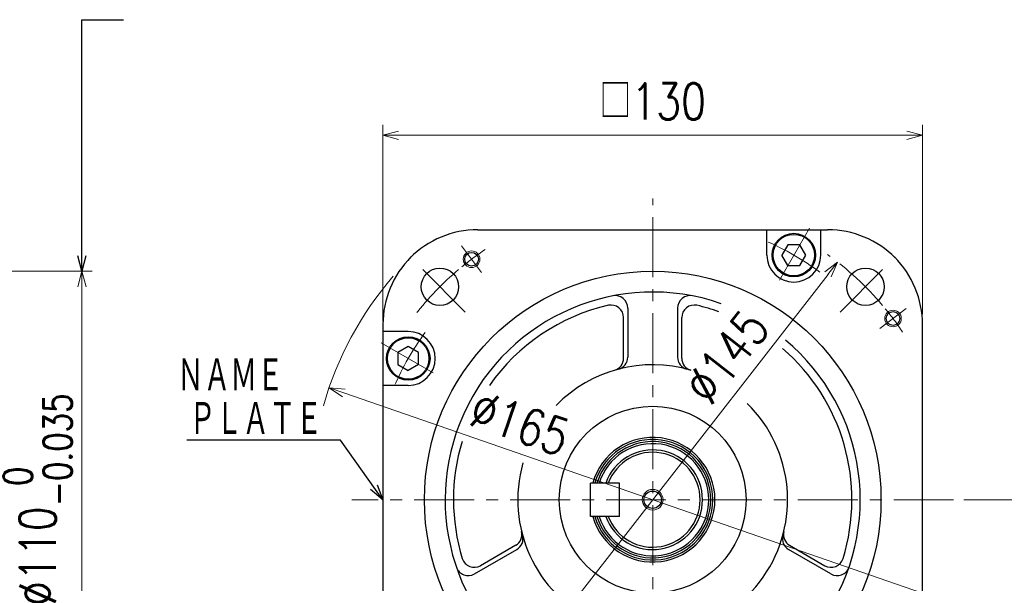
# Model space of a CAD drawing. Header units: millimetres. Extents: x 0 to 1076, y 0 to 742.
# Tile 125 of 127: x 579 to 816, y 467 to 603. Entities that reach past the tile are written whole.
import ezdxf

# ---------------------------------------------------------------- set-up
doc = ezdxf.new("R2010")
doc.units = ezdxf.units.MM
doc.header["$LTSCALE"] = 0.454724
doc.linetypes.add('CENTER', pattern=[50.8, 31.75, -6.35, 6.35, -6.35])
doc.layers.add('NoLayerName_001', color=7, linetype='Continuous')
doc.styles.get("Standard").update_dxf_attribs({"font": 'txt', "bigfont": 'extfont2'})
doc.dimstyles.get("Standard").update_dxf_attribs({"dimtxt": 2.5, "dimasz": 2.5, "dimexe": 1, "dimexo": 1, "dimtad": 1, "dimdec": 3, "dimzin": 0, "dimdsep": 46, "dimtxsty": 'Standard', "dimcen": 2.5, "dimadec": 3, "dimazin": 0, "dimtfac": 0.75, "dimtdec": 3, "dimtmove": 0, "dimatfit": 3, "dimfxl": 1, "dimarcsym": 0})

# ---------------------------------------------------------------- blocks, each defined once
blk = doc.blocks.new('_OPEN30')
at = {"color": 0, "linetype": 'ByBlock', "lineweight": -2}
for p, q in [((-1, 0.267949), (0, 0)), ((0, 0), (-1, -0.267949)), ((0, 0), (-1, 0))]:
    blk.add_line(p, q, dxfattribs=at)
blk = doc.blocks.new('*D118')
at = {"layer": 'Defpoints', "color": 0}
for p in [(803.75, 487.5), (742.25, 366.6), (819.02, 366.6)]:
    blk.add_point(p, dxfattribs=at)
at = {"layer": 'NoLayerName_001', "color": 0, "linetype": 'Continuous', "lineweight": 13}
for p, q in [((806.25, 487.5), (821.52, 487.5)), ((819.02, 483.75), (819.02, 370.35)), ((744.75, 366.6), (821.52, 366.6))]:
    blk.add_line(p, q, dxfattribs=at)
at = {"layer": 'NoLayerName_001', "color": 0, "lineweight": 13, "xscale": 3.75, "yscale": 3.75, "zscale": 3.75}
for p, rotation in [((819.02, 487.5), 90), ((819.02, 366.6), 270)]:
    blk.add_blockref('_OPEN30', p, dxfattribs=dict(at, rotation=rotation))
at = {"layer": 'NoLayerName_001', "color": 0, "lineweight": 13, "insert": (811.34, 426.47), "char_height": 8.75, "attachment_point": 5, "rotation": 90}
blk.add_mtext('\\W0.8000;１２１', dxfattribs=at)
blk = doc.blocks.new('*D119')
at = {"layer": 'Defpoints', "color": 0}
for p in [(666.25, 575.25), (796.25, 529.65), (666.25, 528)]:
    blk.add_point(p, dxfattribs=at)
at = {"layer": 'NoLayerName_001', "color": 0, "linetype": 'Continuous', "lineweight": 13}
for p, q in [((666.25, 530.5), (666.25, 577.75)), ((796.25, 532.15), (796.25, 577.75)), ((792.5, 575.25), (670, 575.25))]:
    blk.add_line(p, q, dxfattribs=at)
at = {"layer": 'NoLayerName_001', "color": 0, "lineweight": 13, "xscale": 3.75, "yscale": 3.75, "zscale": 3.75, "rotation": 180}
blk.add_blockref('_OPEN30', (666.25, 575.25), dxfattribs=at)
at = {"layer": 'NoLayerName_001', "color": 0, "lineweight": 13, "xscale": 3.75, "yscale": 3.75, "zscale": 3.75}
blk.add_blockref('_OPEN30', (796.25, 575.25), dxfattribs=at)
at = {"layer": 'NoLayerName_001', "color": 0, "lineweight": 13, "insert": (731.25, 583.38), "char_height": 8.75, "attachment_point": 5}
blk.add_mtext('\\W0.8000;□130', dxfattribs=at)
blk = doc.blocks.new('*D120')
at = {"layer": 'Defpoints', "color": 0}
for p in [(775.79, 544.7), (775.79, 544.7), (686.71, 430.3)]:
    blk.add_point(p, dxfattribs=at)
at = {"layer": 'NoLayerName_001', "color": 0, "linetype": 'Continuous', "lineweight": 13}
blk.add_line((689.01, 433.26), (773.49, 541.74), dxfattribs=at)
at = {"layer": 'NoLayerName_001', "color": 0, "lineweight": 13, "xscale": 3.75, "yscale": 3.75, "zscale": 3.75}
for p, rotation in [((775.79, 544.7), 52.09221403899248), ((686.71, 430.3), 232.0922140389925)]:
    blk.add_blockref('_OPEN30', p, dxfattribs=dict(at, rotation=rotation))
at = {"layer": 'NoLayerName_001', "color": 0, "lineweight": 13, "insert": (749.07, 521.88), "char_height": 8.75, "attachment_point": 5, "rotation": 52.0922}
blk.add_mtext('\\W0.8000;%%c145', dxfattribs=at)
blk = doc.blocks.new('*D121')
at = {"layer": 'Defpoints', "color": 0}
for p in [(653.27, 514.43), (653.27, 514.43), (809.23, 460.57)]:
    blk.add_point(p, dxfattribs=at)
at = {"layer": 'NoLayerName_001', "color": 0, "linetype": 'Continuous', "lineweight": 13}
blk.add_line((805.69, 461.79), (656.81, 513.21), dxfattribs=at)
at = {"layer": 'NoLayerName_001', "color": 0, "lineweight": 13, "xscale": 3.75, "yscale": 3.75, "zscale": 3.75}
for p, rotation in [((653.27, 514.43), 160.947676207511), ((809.23, 460.57), 340.947676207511)]:
    blk.add_blockref('_OPEN30', p, dxfattribs=dict(at, rotation=rotation))
at = {"layer": 'NoLayerName_001', "color": 0, "lineweight": 13, "insert": (699.26, 505.92), "char_height": 8.75, "attachment_point": 5, "rotation": 340.9477}
blk.add_mtext('\\W0.8000;%%c165', dxfattribs=at)
blk = doc.blocks.new('*D130')
at = {"layer": 'Defpoints', "color": 0}
for p in [(480.5, 542.5), (593.75, 542.5), (480.5, 432.5)]:
    blk.add_point(p, dxfattribs=at)
at = {"layer": 'NoLayerName_001', "color": 0, "linetype": 'Continuous', "lineweight": 13}
for p, q in [((483, 542.5), (596.25, 542.5)), ((593.75, 436.25), (593.75, 538.75)), ((483, 432.5), (596.25, 432.5))]:
    blk.add_line(p, q, dxfattribs=at)
at = {"layer": 'NoLayerName_001', "color": 0, "lineweight": 13, "xscale": 3.75, "yscale": 3.75, "zscale": 3.75}
for p, rotation in [((593.75, 542.5), 90), ((593.75, 432.5), 270)]:
    blk.add_blockref('_OPEN30', p, dxfattribs=dict(at, rotation=rotation))
at = {"layer": 'NoLayerName_001', "color": 0, "lineweight": 13, "insert": (583.09, 487.5), "char_height": 8.75, "attachment_point": 5, "rotation": 90}
blk.add_mtext('\\A1;\\W0.8000;%%c110{\\H6.836375;\\S 0^ -0.035;}', dxfattribs=at)

msp = doc.modelspace()

# ---------------------------------------------------------------- linework, layer by layer
at = {"layer": 'NoLayerName_001', "color": 4, "linetype": 'CENTER', "lineweight": 13}
for p, q in [((731.25, 356.25), (731.25, 560)), ((769.000079, 552.884916), (761.500078, 539.894535)), ((690.025671, 542.206532), (685.211151, 548.595617)), ((686.055625, 532.694375), (673.8305, 544.9195)), ((776.444375, 532.694375), (788.6695, 544.9195)), ((785.956532, 528.724329), (792.345617, 533.538849)), ((665.865084, 525.250079), (678.855465, 517.750078)), ((803.75, 487.5), (658.75, 487.5))]:
    msp.add_line(p, q, dxfattribs=at)
at = {"layer": 'NoLayerName_001', "color": 7, "linetype": 'Continuous', "lineweight": 25}
for p, q in [((689.104419, 552.5), (773.395581, 552.5)), ((758.749003, 546.390726), (758.749003, 552.501)), ((771.749003, 546.390726), (771.749003, 552.501)), ((763.805627, 548.890726), (762.362252, 546.390726)), ((766.692379, 548.890726), (763.805627, 548.890726)), ((768.135754, 546.390726), (766.692379, 548.890726)), ((763.805627, 543.890726), (762.362252, 546.390726)), ((766.692379, 543.890726), (768.135754, 546.390726)), ((763.805627, 543.890726), (766.692379, 543.890726)), ((724.25, 521.562443), (724.25, 531.374822)), ((725.25, 533.63025), (725.25, 521.84021)), ((737.25, 533.63025), (737.25, 521.84021)), ((738.25, 521.562443), (738.25, 531.374822)), ((666.25, 529.645581), (666.25, 445.354419)), ((796.25, 445.354419), (796.25, 529.645581)), ((672.359274, 527.999003), (666.249, 527.999003)), ((672.359274, 524.385754), (669.859274, 522.942379)), ((674.859274, 522.942379), (672.359274, 524.385754)), ((669.859274, 522.942379), (669.859274, 520.055627)), ((674.859274, 520.055627), (674.859274, 522.942379)), ((669.859274, 520.055627), (672.359274, 518.612252)), ((674.859274, 520.055627), (672.359274, 518.612252)), ((672.359274, 514.999003), (666.249, 514.999003)), ((723.25, 491.5), (716.25, 491.5)), ((716.25, 483.5), (716.25, 491.5)), ((723.25, 483.5), (723.25, 491.5)), ((723.25, 483.5), (716.25, 483.5)), ((688.300031, 469.631027), (698.510506, 475.526048)), ((698.251059, 476.530956), (689.75329, 471.624767)), ((774.199969, 469.631027), (763.989494, 475.526048)), ((764.248941, 476.530956), (772.74671, 471.624767))]:
    msp.add_line(p, q, dxfattribs=at)
for centre, radius in [((765.249003, 546.390726), 5.25), ((765.249003, 546.390726), 5), ((687.618411, 545.401074), 1.65), ((679.98475, 538.76525), 4.5), ((782.51525, 538.76525), 4.5), ((731.25, 487.5), 55), ((789.151074, 531.131589), 1.65), ((672.359274, 521.499003), 5.25), ((672.359274, 521.499003), 5), ((731.25, 487.5), 22.5), ((731.25, 487.5), 2.1)]:
    msp.add_circle(centre, radius, dxfattribs=at)
at = {"layer": 'NoLayerName_001', "color": 4, "linetype": 'Continuous', "lineweight": 13}
for centre, radius in [((687.618411, 545.401074), 2), ((789.151074, 531.131589), 2), ((731.25, 487.5), 2.5)]:
    msp.add_circle(centre, radius, dxfattribs=at)
at = {"layer": 'NoLayerName_001', "color": 7, "linetype": 'Continuous', "lineweight": 25}
for centre, radius, start, end in [((689.104419, 529.5), 23, 90, 135.09912784), ((773.395581, 529.5), 23, 44.90087216, 90), ((689.25, 529.645581), 23, 134.90087235, 180.00000019), ((765.249003, 546.390726), 6.5, 180, 0), ((773.25, 529.645581), 23, 0, 45.09912784), ((731.25, 487.5), 50, 70.72417534, 50.24908676), ((722.25, 533.63025), 3, 0, 101.03971441), ((740.25, 533.63025), 3, 78.96028559, 180), ((731.25, 487.5), 48, 102.83958841, 144.99359027), ((721.25, 531.374822), 3, 0, 102.83958841), ((741.25, 531.374822), 3, 77.16041159, 180), ((731.25, 487.5), 48, 70.57680767, 77.16041159), ((672.359274, 521.499003), 6.5, 270, 90), ((731.25, 487.5), 48, 342.83958841, 49.29812503), ((731.25, 487.5), 32.5, 73.63889648, 135.66252353), ((721.25, 521.562443), 3, 286.36110352, 0), ((722.25, 521.84021), 3, 284.68597263, 0), ((740.25, 521.84021), 3, 180, 255.31402737), ((741.25, 521.562443), 3, 180, 253.63889648), ((731.25, 487.5), 32.5, 164.2019674, 45.4665258), ((731.25, 487.5), 48, 163.00889255, 197.16041159), ((731.25, 487.5), 15, 195.46600994, 164.53399006), ((731.25, 487.5), 14.5, 196.01339442, 163.98660558), ((731.25, 487.5), 14, 196.6015496, 163.3984504), ((731.25, 487.5), 13.5, 197.23528526, 162.76471474), ((731.25, 487.5), 12, 199.47122063, 160.52877937), ((731.25, 487.5), 11.42265, 200.49841356, 159.50158644), ((696.751059, 479.129033), 3, 300, 13.63889648), ((765.748941, 479.129033), 3, 166.36110352, 240), ((697.010506, 478.124124), 3, 300, 15.31402737), ((765.489494, 478.124124), 3, 164.68597263, 240), ((688.25329, 474.222843), 3, 197.16041159, 300), ((774.24671, 474.222843), 3, 240, 342.83958841), ((686.800031, 472.229103), 3, 198.96028559, 300), ((775.699969, 472.229103), 3, 240, 341.03971441)]:
    msp.add_arc(centre, radius, start, end, dxfattribs=at)
at = {"layer": 'NoLayerName_001', "color": 4, "linetype": 'CENTER', "lineweight": 13}
for centre, radius, start, end in [((731.250076, 487.5), 68, 53.67740222, 66.32259207), ((731.25, 487.5), 72.5, 123.83845247, 129.37102902), ((731.25, 487.5), 72.5, 40.16154753, 54.49429819), ((731.25, 487.5), 72.5, 130.16154753, 142.04680104), ((731.25, 487.5), 72.5, 33.83845247, 39.37102902), ((731.25, 487.500076), 68, 143.67740222, 156.32259207)]:
    msp.add_arc(centre, radius, start, end, dxfattribs=at)
at = {"layer": 'NoLayerName_001', "color": 4, "linetype": 'Continuous', "lineweight": 13}
msp.add_arc((731.25, 487.5), 82.5, 139.30409963, 164.07063626, dxfattribs=at)

# ---------------------------------------------------------------- texts
at = {"layer": 'NoLayerName_001', "color": 3, "lineweight": 13, "insert": (616.666668, 512.999998), "char_height": 8.75, "attachment_point": 7}
msp.add_mtext('\\A1;\\W0.6667;ＮＡＭＥ', dxfattribs=at)
at = {"layer": 'NoLayerName_001', "color": 3, "linetype": 'Continuous', "lineweight": 13, "insert": (651.666668, 502.499999), "char_height": 8.75, "attachment_point": 9, "line_spacing_factor": 0.771429}
msp.add_mtext('\\A1;\\W0.6667;ＰＬＡＴＥ', dxfattribs=at)

# ---------------------------------------------------------------- dimensions: what is measured, and where the dimension line sits
at = {"layer": 'NoLayerName_001', "color": 3, "linetype": 'Continuous', "lineweight": 13}
for base, p1, p2, angle, text, override, picture, middle, dimtype in [((666.25, 575.25), (796.25, 529.645581), (666.25, 527.999003), 180, '\\W0.8000;<>', {"dimtxt": 8.75, "dimasz": 3.75, "dimexe": 2.5, "dimexo": 2.5, "dimgap": 2.5, "dimzin": 8, "dimpost": '□<>', "dimblk": 'OPEN30', "dimclrd": 0, "dimclre": 0, "dimclrt": 0, "dimtp": 0, "dimtm": 0, "dimlwd": 13, "dimlwe": 13}, '*D119', (731.25, 575.25), 160), ((775.793451, 544.702544), (686.706549, 430.297456, 430.297456), (775.793451, 544.702544), 52.09221404, '\\W0.8000;<>', {"dimtxt": 8.75, "dimasz": 3.75, "dimexe": 2.5, "dimexo": 2.5, "dimgap": 2.5, "dimzin": 8, "dimpost": '%%c<>', "dimblk": 'OPEN30', "dimse1": 1, "dimse2": 1, "dimclrd": 0, "dimclre": 0, "dimclrt": 0, "dimtp": 0, "dimtm": 0, "dimlwd": 13, "dimlwe": 13}, '*D120', (754.639746, 517.53703), 161), ((593.75, 542.5), (480.5, 432.5), (480.5, 542.5), 90, '\\W0.8000;<>', {"dimtxt": 8.75, "dimasz": 3.75, "dimexe": 2.5, "dimexo": 2.5, "dimgap": 2.5, "dimzin": 8, "dimpost": '%%c<>', "dimblk": 'OPEN30', "dimclrd": 0, "dimclre": 0, "dimclrt": 0, "dimtol": 1, "dimtp": 0, "dimtm": 0.035, "dimtfac": 0.7813, "dimtolj": 1, "dimlwd": 13, "dimlwe": 13}, '*D130', (593.75, 487.5), 160), ((653.269279, 514.430598), (809.230721, 460.569402, 460.569402), (653.269279, 514.430598), 160.94767621, '\\W0.8000;<>', {"dimtxt": 8.75, "dimasz": 3.75, "dimexe": 2.5, "dimexo": 2.5, "dimgap": 2.5, "dimzin": 8, "dimpost": '%%c<>', "dimblk": 'OPEN30', "dimse1": 1, "dimse2": 1, "dimclrd": 0, "dimclre": 0, "dimclrt": 0, "dimtp": 0, "dimtm": 0, "dimlwd": 13, "dimlwe": 13}, '*D121', (696.987654, 499.332482), 161), ((819.020969, 366.6), (803.75, 487.5), (742.25, 366.6), 270, '\\W0.8000;１２１', {"dimtxt": 8.75, "dimasz": 3.75, "dimexe": 2.5, "dimexo": 2.5, "dimgap": 2.5, "dimzin": 8, "dimblk": 'OPEN30', "dimclrd": 0, "dimclre": 0, "dimclrt": 0, "dimtp": 0, "dimtm": 0, "dimlwd": 13, "dimlwe": 13}, '*D118', (819.020969, 426.468223), 160)]:
    dim = msp.add_linear_dim(base=base, p1=p1, p2=p2, angle=angle, text=text, dimstyle='Standard', override=override, dxfattribs=at)
    dim.commit()
    dim.dimension.update_dxf_attribs({"geometry": picture, "text_midpoint": middle, "dimtype": dimtype})

# ---------------------------------------------------------------- leaders
msp.add_leader([(593.75, 542.5), (593.75, 603.0625), (603.75, 603.0625)], dimstyle='Standard', override={"dimasz": 3.75, "dimldrblk": 'OPEN30'}, dxfattribs=at)
at = {"layer": 'NoLayerName_001', "color": 3, "linetype": 'Continuous', "lineweight": 13, "annotation_type": 0, "has_hookline": 1, "hookline_direction": 1, "text_width": 32.644965}
msp.add_leader([(666.25, 487.5), (656.041668, 501.874999), (652.291668, 501.874999)], dimstyle='Standard', override={"dimtxt": 8.75, "dimasz": 3.75, "dimldrblk": 'OPEN30'}, dxfattribs=at)

doc.saveas('drawing.dxf')
